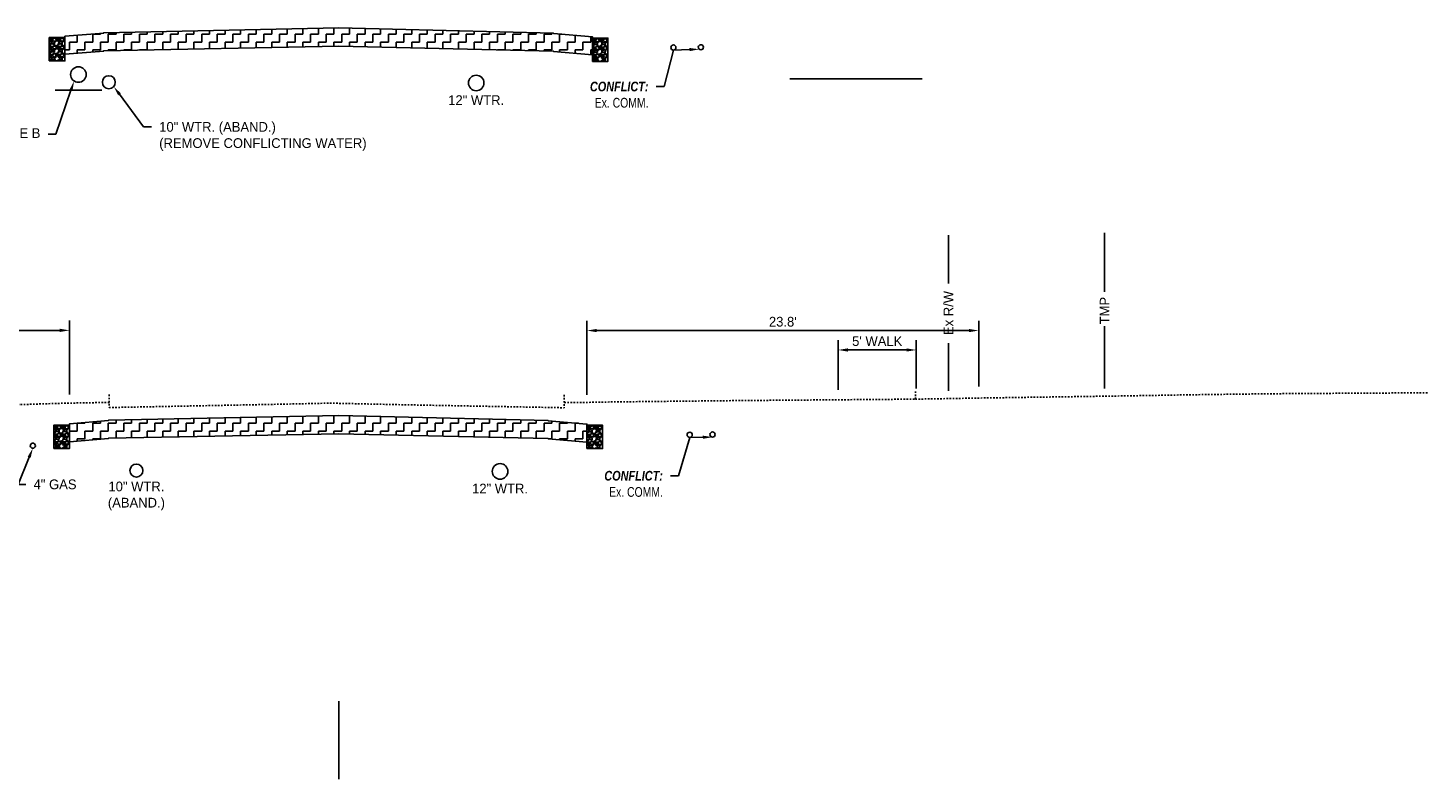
# Model space of a CAD drawing. Header units: feet. Extents: x 161250 to 169758, y 287353 to 289076.
# Tile 11 of 36: x 167576 to 167666, y 287953 to 288001. Entities that reach past the tile are written whole.
import ezdxf
from ezdxf import colors
from ezdxf.entities.mleader import LeaderData, LeaderLine
from ezdxf.math import Vec2, Vec3

# ---------------------------------------------------------------- set-up
doc = ezdxf.new("R2010")
doc.units = ezdxf.units.FT
doc.header["$MEASUREMENT"] = 0
doc.linetypes.add('OhDOT_USTN2', pattern=[0.11, 0.069, -0.041])
doc.layers.add('DR_P_Storm_Sewer', color=1, linetype='Continuous', true_color=0xff0000)
for name, color, linetype in [('DR_P_Text', 1, 'Continuous'), ('PV_P_Curb', 6, 'Continuous'), ('RD_P_Text', 1, 'Continuous'), ('RW_P_Esmt_TMP', 8, 'esmtmppr'), ('RW_X_Fee_RW', 50, 'rowex'), ('SC_Shading1', 247, 'Continuous'), ('UT_X_Gas', 52, 'gasex'), ('UT_X_Gas_Text', 56, 'Continuous'), ('UT_X_Telecom', 30, 'teleex'), ('UT_X_Telecom_Text', 36, 'Continuous'), ('UT_X_Water_Text', 142, 'Continuous'), ('XS_P_Curb', 6, 'Continuous'), ('XS_X_Ground_Line', 180, 'OhDOT_USTN2')]:
    doc.layers.add(name, color=color, linetype=linetype)
doc.layers.add('VIEWPORT', color=232, linetype='Continuous', plot=False)
doc.styles.add('Slanted', font='font31.shx', dxfattribs={"height": 0.1})
doc.styles.add('Slanted-Normal', font='font31.shx', dxfattribs={"height": 0.1})
doc.styles.get("Standard").update_dxf_attribs({"font": 'font31.shx'})
doc.styles.add('Straight-Normal', font='font30.shx', dxfattribs={"height": 0.1})
doc.linetypes.add('esmtmppr', pattern='A,1.95,-0.05,["TMP",Slanted,S=1,R=0,X=0,Y=-0.06],-0.35,1.95', length=4.3)
doc.linetypes.add('gasex', pattern='A,0.15,-0.2,0.15,-0.2,0.15,-0.1,["G",Straight-Normal,S=1,R=0,X=0,Y=-0.06],-0.15,0.15,-0.2,0.15,-0.2', length=1.8)
doc.linetypes.add('rowex', pattern='A,0.75,-0.05,["Ex R/W",Straight-Normal,S=1,R=0,X=0,Y=-0.06],-0.7,0.75,-0.3,0.75,-0.3,0.75,-0.3,0.75,-0.3', length=5.7)
doc.linetypes.add('teleex', pattern='A,0.15,-0.2,0.15,-0.2,0.15,-0.1,["T",Straight-Normal,S=1,R=0,X=0,Y=-0.06],-0.25,0.15,-0.2,0.15,-0.2', length=1.9)
doc.dimstyles.new('COEC', dxfattribs={"dimscale": 13.9, "dimtxt": 0.18, "dimasz": 0.18, "dimexe": 0.18, "dimexo": 0.0625, "dimgap": 0.09, "dimtad": 1, "dimzin": 0, "dimdsep": 46, "dimtxsty": 'Standard', "dimcen": 0.09, "dimclrd": 256, "dimclre": 256, "dimclrt": 256, "dimaunit": 1, "dimadec": 4, "dimazin": 0, "dimtfac": 1, "dimtofl": 0, "dimtmove": 0, "dimatfit": 3, "dimfxl": 1, "dimtolj": 1, "dimtzin": 0, "dimlwd": -1, "dimlwe": -1, "dimarcsym": 0})
pattern_1 = [(0, (0, 0), (0.5, 0.5), [0.5, -0.5]), (90, (0.5, 0), (-0.5, 0.5), [0.5, -0.5])]

# ---------------------------------------------------------------- blocks, each defined once
blk = doc.blocks.new('*D1444')
at = {"layer": 'Defpoints', "color": 0, "transparency": 16777216}
for p in [(167579.008, 287981.474), (167555.206, 287977.311), (167579.008, 287977.093)]:
    blk.add_point(p, dxfattribs=at)
at = {"layer": 'RD_P_Text', "transparency": 16777216}
for p, q in [((167555.206, 287977.561), (167555.206, 287982.099)), ((167555.831, 287981.474), (167578.383, 287981.474)), ((167579.008, 287977.343), (167579.008, 287982.099))]:
    blk.add_line(p, q, dxfattribs=at)
for points in [[(167555.831, 287981.578), (167555.831, 287981.37), (167555.206, 287981.474)], [(167578.383, 287981.578), (167578.383, 287981.37), (167579.008, 287981.474)]]:
    blk.add_solid(points, dxfattribs=at)
at = {"layer": 'RD_P_Text', "transparency": 16777216, "insert": (167567.107, 287982.037), "char_height": 0.625, "attachment_point": 5}
blk.add_mtext("\\A1;23.8'", dxfattribs=at)
blk = doc.blocks.new('*D1446')
at = {"layer": 'Defpoints', "color": 0, "transparency": 16777216}
for p in [(167612.259, 287981.461), (167612.259, 287977.08), (167637.434, 287977.623)]:
    blk.add_point(p, dxfattribs=at)
at = {"layer": 'RD_P_Text', "transparency": 16777216}
for p, q in [((167612.259, 287977.33), (167612.259, 287982.086)), ((167636.809, 287981.461), (167612.884, 287981.461)), ((167637.434, 287977.873), (167637.434, 287982.086))]:
    blk.add_line(p, q, dxfattribs=at)
for points in [[(167612.884, 287981.565), (167612.884, 287981.357), (167612.259, 287981.461)], [(167636.809, 287981.565), (167636.809, 287981.357), (167637.434, 287981.461)]]:
    blk.add_solid(points, dxfattribs=at)
at = {"layer": 'RD_P_Text', "transparency": 16777216, "insert": (167624.846, 287982.024), "char_height": 0.625, "attachment_point": 5}
blk.add_mtext("\\A1;23.8'", dxfattribs=at)
blk = doc.blocks.new('*D1447')
at = {"layer": 'Defpoints', "color": 0, "transparency": 16777216}
for p in [(167633.42, 287980.213), (167628.402, 287977.403), (167633.42, 287977.481)]:
    blk.add_point(p, dxfattribs=at)
at = {"layer": 'RD_P_Text', "transparency": 16777216}
for p, q in [((167628.402, 287977.653), (167628.402, 287980.838)), ((167633.42, 287977.731), (167633.42, 287980.838)), ((167629.027, 287980.213), (167632.795, 287980.213))]:
    blk.add_line(p, q, dxfattribs=at)
for points in [[(167629.027, 287980.317), (167629.027, 287980.109), (167628.402, 287980.213)], [(167632.795, 287980.317), (167632.795, 287980.109), (167633.42, 287980.213)]]:
    blk.add_solid(points, dxfattribs=at)
at = {"layer": 'RD_P_Text', "transparency": 16777216, "insert": (167630.911, 287980.776), "char_height": 0.625, "attachment_point": 5}
blk.add_mtext("\\A1;5' WALK", dxfattribs=at)

msp = doc.modelspace()

# ---------------------------------------------------------------- hatches: boundary and pattern name
at = {"layer": 'SC_Shading1'}
h = msp.add_hatch(dxfattribs=at)
h.set_pattern_fill('ZIGZAG', color=256, scale=4)
h.set_pattern_definition(pattern_1)
h.paths.add_polyline_path([(167578.711, 287999.212), (167578.711, 288000.372), (167581.211, 288000.581), (167581.211, 288000.601), (167596.305, 288000.903), (167610.11, 288000.565), (167610.11, 288000.545), (167612.61, 288000.337), (167612.61, 287999.177), (167610.11, 287999.385), (167610.11, 287999.405), (167596.305, 287999.743), (167581.211, 287999.441), (167581.211, 287999.421)])
h = msp.add_hatch(dxfattribs=at)
h.set_pattern_fill('GRAVEL', color=256, scale=0.5)
h.set_pattern_definition([(228.012787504, (6.39375, -219.853687), (-4, -4.5), [0.067268, -6.6595440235]), (184.969740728, (6.34875, -219.903687), (6, 0.5), [0.115434, -11.4279623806]), (132.510447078, (6.23375, -219.913687), (5, -5.5), [0.081394, -8.05801629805]), (267.273689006, (6.03875, -220.038687), (0.5, 10), [0.105119, -10.4067790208]), (292.833654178, (6.03375, -220.143687), (-2.5, 6), [0.1030775, -10.20468656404]), (357.273689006, (6.07375, -220.238687), (-10, 0.5), [0.105119, -10.4067790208]), (37.694240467, (6.17875, -220.243687), (-6.5, -5), [0.1390145, -13.76242427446]), (72.255328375, (6.28875, -220.158687), (3.5, 11), [0.131244, -12.9931607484]), (121.429565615, (6.32875, -220.033687), (-4, 6.5), [0.105475, -10.4420365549]), (175.236358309, (6.27375, -219.943687), (5.5, -0.5), [0.120416, -5.9003812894]), (222.397437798, (6.153751, -219.933687), (-6, -5.5), [0.155724, -15.4166875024]), (138.814074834, (6.53375, -220.043687), (-3.5, 3), [0.0531505, -5.2619224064]), (171.46923439, (6.49375, -220.008687), (6.5, -1), [0.1011185, -10.0107557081]), (225, (6.39375, -219.9937), (-6e-17, -0.5), [0.0707105, -0.6363962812]), (203.198590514, (6.35875, -219.93369), (2.5, 1), [0.038079, -3.7698075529]), (291.801409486, (6.32375, -219.94869), (-0.5, 1.5), [0.0538515, -2.6387309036]), (30.963756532, (6.34375, -219.99869), (1.5, 1), [0.0874645, -2.8280114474]), (161.565051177, (6.41875, -219.95369), (1, -0.5), [0.0632455, -1.5178933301]), (16.389540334, (6.03375, -219.948687), (5, 1.5), [0.0886, -8.7714225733]), (70.346175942, (6.11875, -219.923687), (-2.0000000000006, -5.5000000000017), [0.0743305, -7.35870387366]), (293.198590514, (6.41875, -219.85369), (-1, 2.5), [0.0761575, -3.7317290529]), (343.610459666, (6.44875, -219.923687), (-5, 1.5), [0.0886, -8.7714225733]), (339.44395478, (6.03375, -220.25869), (-2.5, 1), [0.08544, -4.18656187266]), (294.775140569, (6.11375, -220.288687), (-2.5, 5.5), [0.071589, -7.08732153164]), (66.801409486, (6.42375, -220.35369), (1, 2.5), [0.0761575, -3.7317290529]), (17.354024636, (6.45375, -220.283687), (-6.5, -2), [0.0838155, -8.2977118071]), (69.44395478, (6.17875, -220.35369), (-1, -2.5), [0.04272, -4.22928187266]), (101.309932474, (6.39375, -220.35369), (-0.5, 2), [0.025495, -2.5240147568]), (165.96375653, (6.38875, -220.32869), (1.5, -0.5), [0.1030775, -1.9584753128]), (186.009005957, (6.28875, -220.303687), (5, 0.5), [0.095525, -9.4569615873]), (303.690067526, (6.34375, -220.04369), (-0.5, 1), [0.072111, -1.7306646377]), (353.157226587, (6.38375, -220.103687), (8.5, -1), [0.125897, -12.463781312]), (60.945395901, (6.50875, -220.118687), (-2, -3.5), [0.051478, -5.0963370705]), (90, (6.53375, -220.0737), (-0.5, 0.5), [0.03, -0.47]), (120.256437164, (6.27875, -220.288687), (2, -3.5), [0.069462, -6.8767599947]), (48.012787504, (6.24375, -220.228687), (4, 4.5), [0.134536, -6.5922760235]), (0, (6.33375, -220.1287), (0.5, 0.5), [0.13, -0.37]), (325.304846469, (6.46375, -220.128687), (5, -3.5), [0.079057, -7.8266371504]), (254.0546041, (6.52875, -220.17369), (-0.5, -2), [0.072801, -3.56725394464]), (207.645975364, (6.50875, -220.243687), (-9.5, -5), [0.1185325, -11.7347370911]), (175.42607874, (6.40375, -220.298687), (-6.5, 0.5), [0.1253995, -12.414536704])])
edge = h.paths.add_edge_path()
edge.add_arc((167578.211, 287998.955), 0.166, 0, 360)
h.paths.add_polyline_path([(167577.711, 287998.789), (167578.211, 287998.789), (167578.711, 287998.789), (167578.711, 288000.289), (167577.711, 288000.289)])
h = msp.add_hatch(dxfattribs=at)
h.set_pattern_fill('GRAVEL', color=256, scale=0.5)
h.set_pattern_definition([(228.012787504, (41.293138, -219.889497), (-4, -4.5), [0.067268, -6.6595440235]), (184.969740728, (41.248138, -219.939497), (6, 0.5), [0.115434, -11.4279623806]), (132.510447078, (41.133138, -219.949497), (5, -5.5), [0.081394, -8.05801629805]), (267.273689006, (40.938138, -220.074497), (0.5, 10), [0.105119, -10.4067790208]), (292.833654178, (40.933138, -220.179497), (-2.5, 6), [0.1030775, -10.20468656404]), (357.273689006, (40.973138, -220.274497), (-10, 0.5), [0.105119, -10.4067790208]), (37.694240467, (41.078138, -220.279497), (-6.5, -5), [0.1390145, -13.76242427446]), (72.255328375, (41.188138, -220.194497), (3.5, 11), [0.131244, -12.9931607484]), (121.429565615, (41.228138, -220.069497), (-4, 6.5), [0.105475, -10.4420365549]), (175.236358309, (41.17314, -219.979497), (5.5, -0.5), [0.120416, -5.9003812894]), (222.397437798, (41.053138, -219.969497), (-6, -5.5), [0.155724, -15.4166875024]), (138.814074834, (41.43314, -220.079497), (-3.5, 3), [0.0531505, -5.2619224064]), (171.46923439, (41.393138, -220.044497), (6.5, -1), [0.1011185, -10.0107557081]), (225, (41.29314, -220.0295), (-6e-17, -0.5), [0.0707105, -0.6363962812]), (203.198590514, (41.25814, -219.9695), (2.5, 1), [0.038079, -3.7698075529]), (291.801409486, (41.22314, -219.9845), (-0.5, 1.5), [0.0538515, -2.6387309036]), (30.963756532, (41.24314, -220.0345), (1.5, 1), [0.0874645, -2.8280114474]), (161.565051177, (41.31814, -219.9895), (1, -0.5), [0.0632455, -1.5178933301]), (16.389540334, (40.933138, -219.984497), (5, 1.5), [0.0886, -8.7714225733]), (70.346175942, (41.018138, -219.959497), (-2.0000000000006, -5.5000000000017), [0.0743305, -7.35870387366]), (293.198590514, (41.31814, -219.8895), (-1, 2.5), [0.0761575, -3.7317290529]), (343.610459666, (41.348138, -219.959497), (-5, 1.5), [0.0886, -8.7714225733]), (339.44395478, (40.93314, -220.294497), (-2.5, 1), [0.08544, -4.18656187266]), (294.775140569, (41.013138, -220.324497), (-2.5, 5.5), [0.071589, -7.08732153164]), (66.801409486, (41.32314, -220.3895), (1, 2.5), [0.0761575, -3.7317290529]), (17.354024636, (41.353138, -220.319497), (-6.5, -2), [0.0838155, -8.2977118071]), (69.44395478, (41.07814, -220.389497), (-1, -2.5), [0.04272, -4.22928187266]), (101.309932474, (41.29314, -220.3895), (-0.5, 2), [0.025495, -2.5240147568]), (165.96375653, (41.28814, -220.3645), (1.5, -0.5), [0.1030775, -1.9584753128]), (186.009005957, (41.188138, -220.339497), (5, 0.5), [0.095525, -9.4569615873]), (303.690067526, (41.24314, -220.0795), (-0.5, 1), [0.072111, -1.7306646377]), (353.157226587, (41.283138, -220.139497), (8.5, -1), [0.125897, -12.463781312]), (60.945395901, (41.40814, -220.154497), (-2, -3.5), [0.051478, -5.0963370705]), (90, (41.43314, -220.1095), (-0.5, 0.5), [0.03, -0.47]), (120.256437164, (41.178138, -220.324497), (2, -3.5), [0.069462, -6.8767599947]), (48.012787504, (41.143138, -220.264497), (4, 4.5), [0.134536, -6.5922760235]), (0, (41.23314, -220.1645), (0.5, 0.5), [0.13, -0.37]), (325.304846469, (41.363138, -220.164497), (5, -3.5), [0.079057, -7.8266371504]), (254.0546041, (41.42814, -220.2095), (-0.5, -2), [0.072801, -3.56725394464]), (207.645975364, (41.408138, -220.279497), (-9.5, -5), [0.1185325, -11.7347370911]), (175.42607874, (41.303138, -220.334497), (-6.5, 0.5), [0.1253995, -12.414536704])])
edge = h.paths.add_edge_path()
edge.add_arc((167613.11, 287998.919), 0.166, 0, 360)
h.paths.add_polyline_path([(167612.61, 287998.753), (167613.11, 287998.753), (167613.61, 287998.753), (167613.61, 288000.253), (167612.61, 288000.253)])
h = msp.add_hatch(dxfattribs=at)
h.set_pattern_fill('GRAVEL', color=256, scale=0.5)
h.set_pattern_definition([(228.012787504, (6.690475, -244.75776), (-4, -4.5), [0.067268, -6.6595440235]), (184.969740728, (6.645475, -244.807762), (6, 0.5), [0.115434, -11.4279623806]), (132.510447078, (6.530475, -244.817762), (5, -5.5), [0.081394, -8.05801629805]), (267.273689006, (6.335475, -244.942762), (0.5, 10), [0.105119, -10.4067790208]), (292.833654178, (6.330475, -245.047762), (-2.5, 6), [0.1030775, -10.20468656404]), (357.273689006, (6.370475, -245.142762), (-10, 0.5), [0.105119, -10.4067790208]), (37.694240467, (6.475475, -245.147762), (-6.5, -5), [0.1390145, -13.76242427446]), (72.255328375, (6.585475, -245.062762), (3.5, 11), [0.131244, -12.9931607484]), (121.429565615, (6.625475, -244.937762), (-4, 6.5), [0.105475, -10.4420365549]), (175.236358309, (6.570475, -244.84776), (5.5, -0.5), [0.120416, -5.9003812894]), (222.397437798, (6.450475, -244.837762), (-6, -5.5), [0.155724, -15.4166875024]), (138.814074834, (6.830475, -244.94776), (-3.5, 3), [0.0531505, -5.2619224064]), (171.46923439, (6.790475, -244.912762), (6.5, -1), [0.1011185, -10.0107557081]), (225, (6.69048, -244.89776), (-6e-17, -0.5), [0.0707105, -0.6363962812]), (203.198590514, (6.655475, -244.83776), (2.5, 1), [0.038079, -3.7698075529]), (291.801409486, (6.620475, -244.85276), (-0.5, 1.5), [0.0538515, -2.6387309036]), (30.963756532, (6.640475, -244.90276), (1.5, 1), [0.0874645, -2.8280114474]), (161.565051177, (6.71548, -244.85776), (1, -0.5), [0.0632455, -1.5178933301]), (16.389540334, (6.330475, -244.852762), (5, 1.5), [0.0886, -8.7714225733]), (70.346175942, (6.415475, -244.827762), (-2.0000000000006, -5.5000000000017), [0.0743305, -7.35870387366]), (293.198590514, (6.715475, -244.75776), (-1, 2.5), [0.0761575, -3.7317290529]), (343.610459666, (6.745475, -244.827762), (-5, 1.5), [0.0886, -8.7714225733]), (339.44395478, (6.330475, -245.16276), (-2.5, 1), [0.08544, -4.18656187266]), (294.775140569, (6.410475, -245.192762), (-2.5, 5.5), [0.071589, -7.08732153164]), (66.801409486, (6.720475, -245.25776), (1, 2.5), [0.0761575, -3.7317290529]), (17.354024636, (6.750475, -245.187762), (-6.5, -2), [0.0838155, -8.2977118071]), (69.44395478, (6.475475, -245.25776), (-1, -2.5), [0.04272, -4.22928187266]), (101.309932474, (6.69048, -245.25776), (-0.5, 2), [0.025495, -2.5240147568]), (165.96375653, (6.68548, -245.23276), (1.5, -0.5), [0.1030775, -1.9584753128]), (186.009005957, (6.585475, -245.207762), (5, 0.5), [0.095525, -9.4569615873]), (303.690067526, (6.64048, -244.94776), (-0.5, 1), [0.072111, -1.7306646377]), (353.157226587, (6.680475, -245.007762), (8.5, -1), [0.125897, -12.463781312]), (60.945395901, (6.805475, -245.02276), (-2, -3.5), [0.051478, -5.0963370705]), (90, (6.8305, -244.97776), (-0.5, 0.5), [0.03, -0.47]), (120.256437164, (6.575475, -245.192762), (2, -3.5), [0.069462, -6.8767599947]), (48.012787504, (6.540475, -245.13276), (4, 4.5), [0.134536, -6.5922760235]), (0, (6.6305, -245.03276), (0.5, 0.5), [0.13, -0.37]), (325.304846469, (6.760475, -245.032762), (5, -3.5), [0.079057, -7.8266371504]), (254.0546041, (6.825475, -245.07776), (-0.5, -2), [0.072801, -3.56725394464]), (207.645975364, (6.805475, -245.147762), (-9.5, -5), [0.1185325, -11.7347370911]), (175.42607874, (6.700475, -245.202762), (-6.5, 0.5), [0.1253995, -12.414536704])])
edge = h.paths.add_edge_path()
edge.add_arc((167578.508, 287974.051), 0.166, 0, 360)
h.paths.add_polyline_path([(167578.008, 287973.885), (167578.508, 287973.885), (167579.008, 287973.885), (167579.008, 287975.385), (167578.008, 287975.385)])
h = msp.add_hatch(dxfattribs=at)
h.set_pattern_fill('ZIGZAG', color=256, scale=4)
h.set_pattern_definition(pattern_1)
h.paths.add_polyline_path([(167579.008, 287974.308), (167579.008, 287975.468), (167581.508, 287975.677), (167581.508, 287975.697), (167596.306, 287975.993), (167609.758, 287975.684), (167609.758, 287975.664), (167612.258, 287975.455), (167612.258, 287974.295), (167609.758, 287974.504), (167609.758, 287974.524), (167596.306, 287974.833), (167581.508, 287974.537), (167581.508, 287974.517)])
h = msp.add_hatch(dxfattribs=at)
h.set_pattern_fill('GRAVEL', color=256, scale=0.5)
h.set_pattern_definition([(228.012787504, (40.94135, -244.770843), (-4, -4.5), [0.067268, -6.6595440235]), (184.969740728, (40.896349, -244.820843), (6, 0.5), [0.115434, -11.4279623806]), (132.510447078, (40.78135, -244.830843), (5, -5.5), [0.081394, -8.05801629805]), (267.273689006, (40.58635, -244.955843), (0.5, 10), [0.105119, -10.4067790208]), (292.833654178, (40.58135, -245.060843), (-2.5, 6), [0.1030775, -10.20468656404]), (357.273689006, (40.62135, -245.155843), (-10, 0.5), [0.105119, -10.4067790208]), (37.694240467, (40.726349, -245.160843), (-6.5, -5), [0.1390145, -13.76242427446]), (72.255328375, (40.836349, -245.075843), (3.5, 11), [0.131244, -12.9931607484]), (121.429565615, (40.87635, -244.950843), (-4, 6.5), [0.105475, -10.4420365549]), (175.236358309, (40.82135, -244.860843), (5.5, -0.5), [0.120416, -5.9003812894]), (222.397437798, (40.701349, -244.850843), (-6, -5.5), [0.155724, -15.4166875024]), (138.814074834, (41.08135, -244.960843), (-3.5, 3), [0.0531505, -5.2619224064]), (171.46923439, (41.04135, -244.925843), (6.5, -1), [0.1011185, -10.0107557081]), (225, (40.94135, -244.91084), (-6e-17, -0.5), [0.0707105, -0.6363962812]), (203.198590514, (40.90635, -244.85084), (2.5, 1), [0.038079, -3.7698075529]), (291.801409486, (40.87135, -244.86584), (-0.5, 1.5), [0.0538515, -2.6387309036]), (30.963756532, (40.89135, -244.91584), (1.5, 1), [0.0874645, -2.8280114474]), (161.565051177, (40.96635, -244.87084), (1, -0.5), [0.0632455, -1.5178933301]), (16.389540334, (40.58135, -244.865843), (5, 1.5), [0.0886, -8.7714225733]), (70.346175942, (40.66635, -244.840843), (-2.0000000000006, -5.5000000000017), [0.0743305, -7.35870387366]), (293.198590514, (40.96635, -244.77084), (-1, 2.5), [0.0761575, -3.7317290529]), (343.610459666, (40.99635, -244.840843), (-5, 1.5), [0.0886, -8.7714225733]), (339.44395478, (40.58135, -245.17584), (-2.5, 1), [0.08544, -4.18656187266]), (294.775140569, (40.66135, -245.205843), (-2.5, 5.5), [0.071589, -7.08732153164]), (66.801409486, (40.97135, -245.27084), (1, 2.5), [0.0761575, -3.7317290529]), (17.354024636, (41.00135, -245.200843), (-6.5, -2), [0.0838155, -8.2977118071]), (69.44395478, (40.72635, -245.27084), (-1, -2.5), [0.04272, -4.22928187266]), (101.309932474, (40.94135, -245.27084), (-0.5, 2), [0.025495, -2.5240147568]), (165.96375653, (40.93635, -245.24584), (1.5, -0.5), [0.1030775, -1.9584753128]), (186.009005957, (40.83635, -245.220843), (5, 0.5), [0.095525, -9.4569615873]), (303.690067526, (40.89135, -244.96084), (-0.5, 1), [0.072111, -1.7306646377]), (353.157226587, (40.931349, -245.020843), (8.5, -1), [0.125897, -12.463781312]), (60.945395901, (41.05635, -245.035843), (-2, -3.5), [0.051478, -5.0963370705]), (90, (41.08135, -244.99084), (-0.5, 0.5), [0.03, -0.47]), (120.256437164, (40.82635, -245.205843), (2, -3.5), [0.069462, -6.8767599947]), (48.012787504, (40.79135, -245.145843), (4, 4.5), [0.134536, -6.5922760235]), (0, (40.88135, -245.04584), (0.5, 0.5), [0.13, -0.37]), (325.304846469, (41.01135, -245.045843), (5, -3.5), [0.079057, -7.8266371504]), (254.0546041, (41.07635, -245.09084), (-0.5, -2), [0.072801, -3.56725394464]), (207.645975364, (41.056349, -245.160843), (-9.5, -5), [0.1185325, -11.7347370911]), (175.42607874, (40.951349, -245.215843), (-6.5, 0.5), [0.1253995, -12.414536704])])
edge = h.paths.add_edge_path()
edge.add_arc((167612.758, 287974.038), 0.166, 0, 360)
h.paths.add_polyline_path([(167612.258, 287973.872), (167612.758, 287973.872), (167613.258, 287973.872), (167613.258, 287975.372), (167612.258, 287975.372)])

# ---------------------------------------------------------------- linework, layer by layer
at = {"layer": 'DR_P_Storm_Sewer', "flags": 128}
msp.add_lwpolyline([(167578.078, 287996.913), (167581.078, 287996.913)], dxfattribs=at)
at = {"layer": 'DR_P_Storm_Sewer'}
for centre, radius in [((167578.211, 287998.955), 0.166), ((167613.11, 287998.919), 0.166), ((167579.578, 287997.913), 0.5), ((167578.508, 287974.051), 0.166), ((167612.758, 287974.038), 0.166)]:
    msp.add_circle(centre, radius, dxfattribs=at)
at = {"layer": 'PV_P_Curb', "flags": 128}
for points in [[(167578.711, 287999.212), (167578.711, 288000.372), (167581.211, 288000.581), (167581.211, 288000.601), (167596.305, 288000.903), (167610.11, 288000.565), (167610.11, 288000.545), (167612.61, 288000.337), (167612.61, 287999.177), (167610.11, 287999.385), (167610.11, 287999.405), (167596.305, 287999.743), (167581.211, 287999.441), (167581.211, 287999.421)], [(167579.008, 287974.308), (167579.008, 287975.468), (167581.508, 287975.677), (167581.508, 287975.697), (167596.306, 287975.993), (167609.758, 287975.684), (167609.758, 287975.664), (167612.258, 287975.455), (167612.258, 287974.295), (167609.758, 287974.504), (167609.758, 287974.524), (167596.306, 287974.833), (167581.508, 287974.537), (167581.508, 287974.517)]]:
    msp.add_lwpolyline(points, close=True, dxfattribs=at)
msp.add_lwpolyline([(167633.805, 287997.643), (167625.305, 287997.643)], dxfattribs=at)
at = {"layer": 'RW_P_Esmt_TMP', "flags": 128}
for points in [[(167645.525, 287983.954), (167645.525, 287987.742)], [(167645.525, 287977.742), (167645.525, 287981.749)]]:
    msp.add_lwpolyline(points, dxfattribs=at)
at = {"layer": 'RW_X_Fee_RW', "linetype": 'Continuous', "flags": 128}
for points in [[(167635.49, 287984.493), (167635.49, 287987.589)], [(167635.49, 287977.589), (167635.49, 287980.644)]]:
    msp.add_lwpolyline(points, dxfattribs=at)
at = {"layer": 'UT_X_Gas'}
msp.add_circle((167576.651, 287974.062), 0.166, dxfattribs=at)
at = {"layer": 'UT_X_Telecom'}
for centre in [(167617.813, 287999.649), (167619.578, 287999.665), (167618.862, 287974.761), (167620.33, 287974.777)]:
    msp.add_circle(centre, 0.166, dxfattribs=at)
at = {"layer": 'UT_X_Water_Text'}
for centre, radius in [((167581.534, 287997.418), 0.417), ((167605.141, 287997.371), 0.5), ((167583.306, 287972.463), 0.417), ((167606.674, 287972.41), 0.5)]:
    msp.add_circle(centre, radius, dxfattribs=at)
at = {"layer": 'VIEWPORT', "flags": 128}
msp.add_lwpolyline([(167596.305, 287957.643), (167596.305, 287952.643)], dxfattribs=at)
at = {"layer": 'XS_P_Curb', "flags": 128}
for points in [[(167577.711, 287998.789), (167578.711, 287998.789), (167578.711, 288000.289), (167577.711, 288000.289)], [(167612.61, 287998.753), (167613.61, 287998.753), (167613.61, 288000.253), (167612.61, 288000.253)], [(167578.008, 287973.885), (167579.008, 287973.885), (167579.008, 287975.385), (167578.008, 287975.385)], [(167612.258, 287973.872), (167613.258, 287973.872), (167613.258, 287975.372), (167612.258, 287975.372)]]:
    msp.add_lwpolyline(points, close=True, dxfattribs=at)
at = {"layer": 'XS_X_Ground_Line', "flags": 128}
for points in [[(167532.352, 287974.909), (167541.37, 287975.634), (167550.389, 287976.36), (167553.785, 287976.712), (167557.368, 287976.961), (167562.853, 287976.815), (167564.904, 287976.783), (167568.717, 287976.714), (167572.53, 287976.645), (167576.161, 287976.713), (167578.521, 287976.787), (167581.547, 287976.845)], [(167581.547, 287977.345), (167581.547, 287976.512)], [(167610.799, 287977.333), (167610.799, 287976.5)], [(167610.799, 287976.833), (167611.636, 287976.834), (167613.865, 287976.874), (167620.906, 287976.949), (167622.185, 287976.962), (167627.775, 287977.007), (167633.365, 287977.052)], [(167633.365, 287977.552), (167633.365, 287977.052)], [(167633.365, 287977.052), (167637.434, 287977.123), (167641.5, 287977.183), (167646.958, 287977.263), (167651.316, 287977.337), (167655.083, 287977.386), (167657.514, 287977.411), (167661.91, 287977.436), (167666.305, 287977.461)], [(167581.547, 287976.512), (167589.152, 287976.66), (167592.022, 287976.715), (167595.758, 287976.795), (167600.54, 287976.69), (167610.799, 287976.5), (167610.799, 287976.5)]]:
    msp.add_lwpolyline(points, dxfattribs=at)

# ---------------------------------------------------------------- texts
at = {"layer": 'RW_P_Esmt_TMP', "insert": (167645.525, 287982.742), "char_height": 0.625, "attachment_point": 5, "rotation": 90}
msp.add_mtext_dynamic_manual_height_columns('TMP', width=1.87451, gutter_width=10, heights=[0], dxfattribs=at)
at = {"layer": 'RW_X_Fee_RW', "insert": (167635.49, 287982.589), "char_height": 0.625, "attachment_point": 5, "rotation": 90}
msp.add_mtext_dynamic_manual_height_columns('Ex R/W', width=9.60773, gutter_width=10, heights=[0], dxfattribs=at)
at = {"layer": 'UT_X_Water_Text', "char_height": 0.625, "attachment_point": 2}
for s, insert in [('12" WTR.', (167605.141, 287996.58)), ('10" WTR.\\P(ABAND.)', (167583.306, 287971.755)), ('12" WTR.', (167606.674, 287971.619))]:
    msp.add_mtext_dynamic_manual_height_columns(s, width=4.5, gutter_width=10, heights=[0], dxfattribs=dict(at, insert=insert))

# ---------------------------------------------------------------- dimensions: what is measured, and where the dimension line sits
at = {"layer": 'RD_P_Text'}
for base, p1, p2, text, picture, middle in [((167579.008, 287981.474), (167555.206, 287977.311), (167579.008, 287977.093), "23.8'", '*D1444', (167567.107, 287982.037)), ((167612.259, 287981.461), (167637.434, 287977.623), (167612.259, 287977.08), "23.8'", '*D1446', (167624.846, 287982.024)), ((167633.42, 287980.213), (167628.402, 287977.403), (167633.42, 287977.481), "5' WALK", '*D1447', (167630.911, 287980.776))]:
    dim = msp.add_linear_dim(base=base, p1=p1, p2=p2, text=text, dimstyle='COEC', override={"dimscale": 5, "dimtxt": 0.125, "dimasz": 0.125, "dimexe": 0.125, "dimexo": 0.05, "dimgap": 0.05}, dxfattribs=at)
    dim.commit()
    dim.dimension.update_dxf_attribs({"geometry": picture, "text_midpoint": middle})

# ---------------------------------------------------------------- leaders
at = {"layer": 'DR_P_Text'}
ml = msp.add_multileader_mtext('Standard', dxfattribs=at)
ml.set_content('12" STM., TYPE B', color=256, style='Slanted-Normal')
ml.set_leader_properties()
ml.build(insert=Vec2(0, 0))
ml.multileader.update_dxf_attribs({"dogleg_length": 0.1, "arrow_head_size": 0.625, "scale": 5})
ctx = ml.context
ctx.base_point, ctx.scale, ctx.char_height, ctx.arrow_head_size, ctx.landing_gap_size, ctx.plane_origin = Vec3(167568.802, 287994.079), 5, 0.625, 0.625, 0.5, Vec3(167577.564, 287997.475)
ctx.text_align_type = 2
notes = []
notes.append((ctx, [(1, (1, 1, 0), (167578.139, 287994.079), (-1, 0), 0.5, [(0, [(167579.305, 287997.495)], 0, [])])]))
ctx.mtext.insert, ctx.mtext.alignment, ctx.mtext.flow_direction = Vec3(167577.139, 287994.461), 3, 5
at = {"layer": 'UT_X_Gas_Text'}
ml = msp.add_multileader_mtext('Standard', dxfattribs=at)
ml.set_content('4" GAS', color=256, style='Slanted-Normal')
ml.set_leader_properties()
ml.build(insert=Vec2(0, 0))
ml.multileader.update_dxf_attribs({"dogleg_length": 0.1, "arrow_head_size": 0.625, "scale": 5})
ctx = ml.context
ctx.base_point, ctx.scale, ctx.char_height, ctx.arrow_head_size, ctx.landing_gap_size, ctx.plane_origin = Vec3(167576.199, 287971.578), 5, 0.625, 0.625, 0.5, Vec3(167559.549, 287972.376)
notes.append((ctx, [(0, (1, 1, 0), (167575.699, 287971.578), (1, 0), 0.5, [(0, [(167576.651, 287973.896)], 0, [])])]))
ctx.mtext.insert, ctx.mtext.flow_direction = Vec3(167576.699, 287971.89), 5
at = {"layer": 'UT_X_Telecom_Text'}
ml = msp.add_multileader_mtext('Standard', dxfattribs=at)
ml.set_content('{\\fArial|b1|i1|c0|p34;\\W0.8;\\C1;CONFLICT:\\Ffont31|c0;\\C256;\\PEx. COMM.}', color=256, style='Slanted-Normal')
ml.set_leader_properties()
ml.build(insert=Vec2(0, 0))
ml.multileader.update_dxf_attribs({"dogleg_length": 0.1, "arrow_head_size": 0.625, "scale": 5})
ctx = ml.context
ctx.base_point, ctx.scale, ctx.char_height, ctx.arrow_head_size, ctx.landing_gap_size, ctx.plane_origin = Vec3(167611.947, 287997.142), 5, 0.625, 0.625, 0.5, Vec3(167617.356, 287992.127)
ctx.text_align_type = 2
notes.append((ctx, [(1, (1, 1, 0), (167617.213, 287997.142), (-1, 0), 0.5, [(1, [(167619.473, 287999.537), (167617.813, 287999.483)], 0, [])])]))
ctx.mtext.insert, ctx.mtext.alignment, ctx.mtext.flow_direction = Vec3(167616.213, 287997.455), 3, 5
ml = msp.add_multileader_mtext('Standard', dxfattribs=at)
ml.set_content('{\\fArial|b1|i1|c0|p34;\\W0.8;\\C1;CONFLICT:\\Ffont31|c0;\\C256;\\PEx. COMM.}', color=256, style='Slanted-Normal')
ml.set_leader_properties()
ml.build(insert=Vec2(0, 0))
ml.multileader.update_dxf_attribs({"dogleg_length": 0.1, "arrow_head_size": 0.625, "scale": 5})
ctx = ml.context
ctx.base_point, ctx.scale, ctx.char_height, ctx.arrow_head_size, ctx.landing_gap_size, ctx.plane_origin = Vec3(167612.872, 287972.132), 5, 0.625, 0.625, 0.5, Vec3(167618.405, 287967.239)
ctx.text_align_type = 2
notes.append((ctx, [(1, (1, 1, 0), (167618.138, 287972.132), (-1, 0), 0.5, [(1, [(167620.33, 287974.611), (167618.862, 287974.595)], 0, [])])]))
ctx.mtext.insert, ctx.mtext.alignment, ctx.mtext.flow_direction = Vec3(167617.138, 287972.444), 3, 5
at = {"layer": 'UT_X_Water_Text'}
ml = msp.add_multileader_mtext('Standard', dxfattribs=at)
ml.set_content('10" WTR. (ABAND.)\\P(REMOVE CONFLICTING WATER)', color=256, style='Slanted-Normal')
ml.set_leader_properties()
ml.build(insert=Vec2(0, 0))
ml.multileader.update_dxf_attribs({"dogleg_length": 0.1, "arrow_head_size": 0.625, "scale": 5})
ctx = ml.context
ctx.base_point, ctx.scale, ctx.char_height, ctx.arrow_head_size, ctx.landing_gap_size, ctx.plane_origin = Vec3(167584.272, 287994.549), 5, 0.625, 0.625, 0.5, Vec3(167580.514, 287987.715)
notes.append((ctx, [(1, (1, 1, 0), (167583.772, 287994.549), (1, 0), 0.5, [(0, [(167581.847, 287997.143)], 0, [])])]))
ctx.mtext.insert, ctx.mtext.flow_direction = Vec3(167584.772, 287994.861), 5
for ctx, leaders in notes:
    for number, flags, end, landing, length, lines in leaders:
        leader = LeaderData()
        leader.index, (leader.has_last_leader_line, leader.has_dogleg_vector, leader.attachment_direction) = number, flags
        leader.last_leader_point, leader.dogleg_vector, leader.dogleg_length = Vec3(end), Vec3(landing), length
        for number, points, colour, breaks in lines:
            line = LeaderLine()
            line.index, line.vertices, line.color, line.breaks = number, Vec3.list(points), colors.encode_raw_color(colour), breaks
            leader.lines.append(line)
        ctx.leaders.append(leader)

doc.saveas('drawing.dxf')
